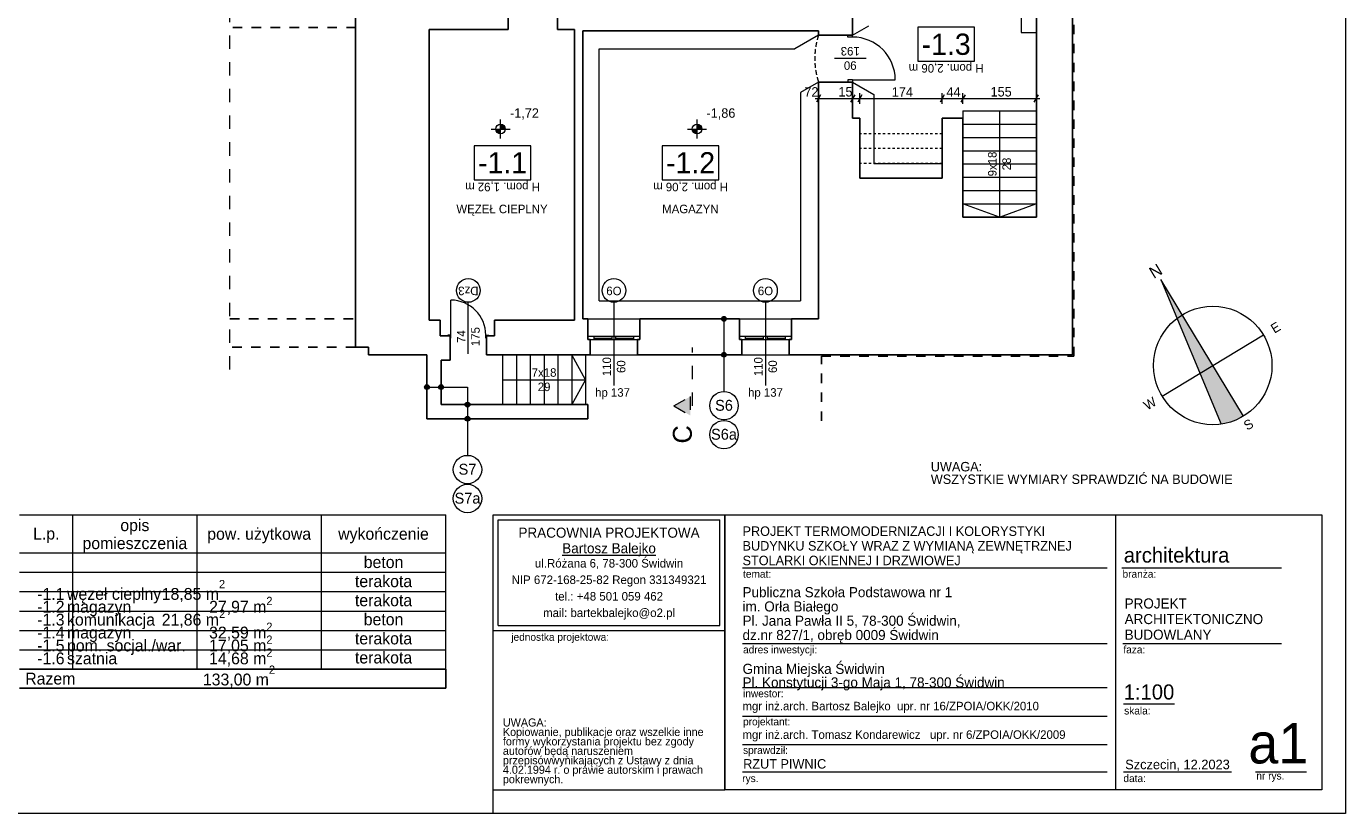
# Model space of a CAD drawing. Extents: x -145259 to -66341, y -2316 to 227384.
# Tile 14 of 141: x -95115 to -67259, y -2316 to 14310. Entities that reach past the tile are written whole.
import ezdxf

# ---------------------------------------------------------------- set-up
doc = ezdxf.new("R2010")
doc.units = 0
doc.header["$MEASUREMENT"] = 0
for name, pattern in [('Dashed', [564.444447, 282.222223, -282.222223]), ('Hidden Line', [100, 50, -50]), ('Krawędzie ukryte', [150, 100, -50]), ('Przerywana', [400, 200, -200])]:
    doc.linetypes.add(name, pattern=pattern)
for name, color, linetype in [('Arch opisy', 7, 'Continuous'), ('Arch wymiary', 7, 'Continuous'), ('INWENT RZĘDNE', 7, 'Continuous')]:
    doc.layers.add(name, color=color, linetype=linetype)
for name, color, linetype, lineweight in [('Arch opisy okien_Nr_Pióra__21', 7, 'Continuous', 13), ('Arch opisy_Nr_Pióra__1', 7, 'Continuous', 25), ('Arch opisy_Nr_Pióra__21', 7, 'Continuous', 13), ('Arch opisy_Nr_Pióra__5', 7, 'Continuous', 13), ('arch przekroje_Nr_Pióra__21', 7, 'Continuous', 13), ('arch przekroje_Nr_Pióra__5', 7, 'Continuous', 13), ('ARCH TABELA_Nr_Pióra__1', 7, 'Continuous', 25), ('ARCH TABELA_Nr_Pióra__21', 7, 'Continuous', 13), ('ARCH TABELA_Nr_Pióra__7', 7, 'Continuous', 13), ('Arch wymiary_Nr_Pióra__21', 7, 'Continuous', 13), ('INWENT OPISY_Nr_Pióra__21', 7, 'Continuous', 13), ('INWENT RZĘDNE_Nr_Pióra__21', 7, 'Continuous', 13), ('INWENT. DRZWI_Nr_Pióra__21', 7, 'Continuous', 13), ('INWENT. OKNA_Nr_Pióra__21', 7, 'Continuous', 13), ('INWENT.ŚCIANY_Nr_Pióra__1', 7, 'Continuous', 25), ('INWENT.ŚCIANY_Nr_Pióra__21', 7, 'Continuous', 13), ('Istniejące schody_Nr_Pióra__21', 7, 'Continuous', 13)]:
    doc.layers.add(name, color=color, linetype=linetype, lineweight=lineweight)
doc.layers.add('Arch opisy_Nr_Pióra__2', color=7, linetype='Continuous', lineweight=13, true_color=0x7f7f7f)
doc.styles.add('GENERATED_STYLE_10', font='txt')
doc.styles.add('GENERATED_STYLE_11', font='txt')
doc.styles.add('GENERATED_STYLE_12', font='txt')
doc.styles.add('GENERATED_STYLE_2', font='txt')
doc.styles.add('GENERATED_STYLE_4', font='txt')
doc.styles.add('GENERATED_STYLE_5', font='txt')
doc.styles.add('GENERATED_STYLE_6', font='txt')
doc.styles.add('GENERATED_STYLE_7', font='txt')
doc.styles.add('GENERATED_STYLE_8', font='txt')
doc.styles.add('GENERATED_STYLE_9', font='txt')
doc.dimstyles.new('GENERATED_STYLE__6', dxfattribs={"dimtxt": 200, "dimasz": 114, "dimexe": 0.18, "dimexo": 0, "dimgap": 0.09, "dimtad": 1, "dimtih": 1, "dimtoh": 1, "dimdec": 0, "dimlfac": 0.1, "dimzin": 0, "dimdsep": 46, "dimtxsty": 'GENERATED_STYLE_2', "dimblk": 'ARROWHEAD_2', "dimblk1": 'ARROWHEAD_2', "dimblk2": 'ARROWHEAD_2', "dimcen": 0.09, "dimclrd": 7, "dimclre": 7, "dimclrt": 7, "dimazin": 0, "dimtfac": 1, "dimtdec": 4, "dimtmove": 0, "dimatfit": 3, "dimfxl": 0, "dimtolj": 1, "dimtzin": 0, "dimarcsym": 0})

# ---------------------------------------------------------------- blocks, each defined once
blk = doc.blocks.new('Linia_37', base_point=(-86659, 6693))
at = {"layer": 'Arch opisy_Nr_Pióra__21', "linetype": 'Continuous'}
for points in [[(-86609, 6693), (-86613, 6712), (-86623, 6728), (-86640, 6739), (-86659, 6743), (-86678, 6739), (-86694, 6728), (-86705, 6712), (-86709, 6693), (-86705, 6673), (-86694, 6657), (-86678, 6646), (-86659, 6643), (-86640, 6646), (-86623, 6657), (-86613, 6673)], [(-86309, 6693), (-86313, 6712), (-86323, 6728), (-86340, 6739), (-86359, 6743), (-86378, 6739), (-86394, 6728), (-86405, 6712), (-86409, 6693), (-86405, 6673), (-86394, 6657), (-86378, 6646), (-86359, 6643), (-86340, 6646), (-86323, 6657), (-86313, 6673)]]:
    blk.add_hatch(color=256, dxfattribs=at).paths.add_polyline_path(points, flags=0)
blk.add_line((-86609, 6693), (-86409, 6693), dxfattribs=at)
for centre in [(-86659, 6693), (-86359, 6693)]:
    blk.add_circle(centre, 50, dxfattribs=at)
blk = doc.blocks.new('Linia_38', base_point=(-85801, 6693))
at = {"layer": 'Arch opisy_Nr_Pióra__21', "linetype": 'Continuous'}
blk.add_line((-85801, 6693), (-85801, 5251), dxfattribs=at)
blk.add_circle((-85801, 4951), 300, dxfattribs=at)
blk = doc.blocks.new('Linia_39', base_point=(-85801, 6324))
at = {"layer": 'Arch opisy_Nr_Pióra__21', "linetype": 'Continuous'}
for points in [[(-85751, 6324), (-85754, 6343), (-85765, 6359), (-85782, 6370), (-85801, 6374), (-85820, 6370), (-85836, 6359), (-85847, 6343), (-85851, 6324), (-85847, 6304), (-85836, 6288), (-85820, 6277), (-85801, 6274), (-85782, 6277), (-85765, 6288), (-85754, 6304)], [(-85751, 6024), (-85754, 6043), (-85765, 6059), (-85782, 6070), (-85801, 6074), (-85820, 6070), (-85836, 6059), (-85847, 6043), (-85851, 6024), (-85847, 6004), (-85836, 5988), (-85820, 5977), (-85801, 5974), (-85782, 5977), (-85765, 5988), (-85754, 6004)]]:
    blk.add_hatch(color=256, dxfattribs=at).paths.add_polyline_path(points, flags=0)
blk.add_line((-85801, 6274), (-85801, 6074), dxfattribs=at)
for centre in [(-85801, 6324), (-85801, 6024)]:
    blk.add_circle(centre, 50, dxfattribs=at)
blk = doc.blocks.new('Linia_40', base_point=(-85801, 4951))
at = {"layer": 'Arch opisy_Nr_Pióra__21', "linetype": 'Continuous'}
blk.add_line((-85801, 4651), (-85801, 4639), dxfattribs=at)
for centre in [(-85801, 4951), (-85801, 4339)]:
    blk.add_circle(centre, 300, dxfattribs=at)
blk = doc.blocks.new('Linia_43', base_point=(-80385, 8134))
at = {"layer": 'Arch opisy_Nr_Pióra__21', "linetype": 'Continuous'}
for points in [[(-80335, 8134), (-80339, 8153), (-80349, 8169), (-80366, 8180), (-80385, 8184), (-80404, 8180), (-80420, 8169), (-80431, 8153), (-80435, 8134), (-80431, 8114), (-80420, 8098), (-80404, 8087), (-80385, 8084), (-80366, 8087), (-80349, 8098), (-80339, 8114)], [(-80335, 7374), (-80339, 7393), (-80349, 7409), (-80366, 7420), (-80385, 7424), (-80404, 7420), (-80420, 7409), (-80431, 7393), (-80435, 7374), (-80431, 7354), (-80420, 7338), (-80404, 7327), (-80385, 7324), (-80366, 7327), (-80349, 7338), (-80339, 7354)]]:
    blk.add_hatch(color=256, dxfattribs=at).paths.add_polyline_path(points, flags=0)
blk.add_line((-80385, 8084), (-80385, 7424), dxfattribs=at)
for centre in [(-80385, 8134), (-80385, 7374)]:
    blk.add_circle(centre, 50, dxfattribs=at)
blk = doc.blocks.new('Linia_44', base_point=(-80385, 6301))
at = {"layer": 'Arch opisy_Nr_Pióra__21', "linetype": 'Continuous'}
blk.add_line((-80385, 6001), (-80385, 5989), dxfattribs=at)
for centre in [(-80385, 6301), (-80385, 5689)]:
    blk.add_circle(centre, 300, dxfattribs=at)
blk = doc.blocks.new('Linia_45', base_point=(-80385, 7374))
at = {"layer": 'Arch opisy_Nr_Pióra__21', "linetype": 'Continuous'}
blk.add_line((-80385, 7374), (-80385, 6601), dxfattribs=at)
blk.add_circle((-80385, 6301), 300, dxfattribs=at)
blk = doc.blocks.new('*D1339')
at = {"layer": 'Arch wymiary_Nr_Pióra__21', "linetype": 'Continuous'}
for p, q in [((-78345, 12861), (-78432, 12711)), ((-78389, 12674), (-78389, 12899)), ((-77625, 12861), (-77712, 12711)), ((-77669, 12674), (-77669, 12899)), ((-78462, 12786), (-78389, 12786)), ((-78389, 12786), (-77669, 12786))]:
    blk.add_line(p, q, dxfattribs=at)
at = {"layer": 'Arch wymiary_Nr_Pióra__21', "char_height": 200, "attachment_point": 7, "style": 'GENERATED_STYLE_2'}
for s, insert in [('{72}', (-78688, 12826)), ('{15}', (-77968, 12826)), ('{174}', (-76841, 12826)), ('{44}', (-75687, 12826)), ('{155}', (-74756, 12826))]:
    blk.add_mtext(s, dxfattribs=dict(at, insert=insert))
blk = doc.blocks.new('ARROWHEAD_2')
at = {"color": 0, "linetype": 'Continuous', "lineweight": 0}
for p, q in [((0, 0), (-1, 0)), ((-0.38, -0.66), (0.38, 0.66))]:
    blk.add_line(p, q, dxfattribs=at)
blk = doc.blocks.new('*D1340')
at = {"layer": 'Arch wymiary_Nr_Pióra__21', "linetype": 'Continuous'}
for p, q in [((-77625, 12861), (-77712, 12711)), ((-77669, 12674), (-77669, 12899)), ((-77475, 12861), (-77562, 12711)), ((-77519, 12674), (-77519, 12899)), ((-77669, 12786), (-77519, 12786))]:
    blk.add_line(p, q, dxfattribs=at)
at = {"layer": 'Arch wymiary_Nr_Pióra__21', "char_height": 200, "attachment_point": 7, "style": 'GENERATED_STYLE_2'}
for s, insert in [('{72}', (-78688, 12826)), ('{15}', (-77968, 12826)), ('{174}', (-76841, 12826)), ('{44}', (-75687, 12826)), ('{155}', (-74756, 12826))]:
    blk.add_mtext(s, dxfattribs=dict(at, insert=insert))
blk = doc.blocks.new('*D1341')
at = {"layer": 'Arch wymiary_Nr_Pióra__21', "linetype": 'Continuous'}
for p, q in [((-77475, 12861), (-77562, 12711)), ((-77519, 12674), (-77519, 12899)), ((-75735, 12861), (-75822, 12711)), ((-75779, 12674), (-75779, 12899)), ((-77519, 12786), (-75779, 12786))]:
    blk.add_line(p, q, dxfattribs=at)
at = {"layer": 'Arch wymiary_Nr_Pióra__21', "char_height": 200, "attachment_point": 7, "style": 'GENERATED_STYLE_2'}
for s, insert in [('{72}', (-78688, 12826)), ('{15}', (-77968, 12826)), ('{174}', (-76841, 12826)), ('{44}', (-75687, 12826)), ('{155}', (-74756, 12826))]:
    blk.add_mtext(s, dxfattribs=dict(at, insert=insert))
blk = doc.blocks.new('*D1342')
at = {"layer": 'Arch wymiary_Nr_Pióra__21', "linetype": 'Continuous'}
for p, q in [((-75735, 12861), (-75822, 12711)), ((-75779, 12674), (-75779, 12899)), ((-75295, 12861), (-75382, 12711)), ((-75339, 12674), (-75339, 12899)), ((-75779, 12786), (-75339, 12786))]:
    blk.add_line(p, q, dxfattribs=at)
at = {"layer": 'Arch wymiary_Nr_Pióra__21', "char_height": 200, "attachment_point": 7, "style": 'GENERATED_STYLE_2'}
for s, insert in [('{72}', (-78688, 12826)), ('{15}', (-77968, 12826)), ('{174}', (-76841, 12826)), ('{44}', (-75687, 12826)), ('{155}', (-74756, 12826))]:
    blk.add_mtext(s, dxfattribs=dict(at, insert=insert))
blk = doc.blocks.new('*D1343')
at = {"layer": 'Arch wymiary_Nr_Pióra__21', "linetype": 'Continuous'}
for p, q in [((-75295, 12861), (-75382, 12711)), ((-75339, 12674), (-75339, 12899)), ((-73832, 12711), (-73745, 12861)), ((-73789, 12674), (-73789, 12899)), ((-75339, 12786), (-73789, 12786)), ((-73789, 12786), (-73715, 12786))]:
    blk.add_line(p, q, dxfattribs=at)
at = {"layer": 'Arch wymiary_Nr_Pióra__21', "char_height": 200, "attachment_point": 7, "style": 'GENERATED_STYLE_2'}
for s, insert in [('{72}', (-78688, 12826)), ('{15}', (-77968, 12826)), ('{174}', (-76841, 12826)), ('{44}', (-75687, 12826)), ('{155}', (-74756, 12826))]:
    blk.add_mtext(s, dxfattribs=dict(at, insert=insert))
blk = doc.blocks.new('Koty wysokościowe_11', base_point=(-80954, 12143))
at = {"layer": 'INWENT RZĘDNE_Nr_Pióra__21', "linetype": 'Continuous'}
for points in [[(-80954, 12143), (-81054, 12143), (-81047, 12104), (-81025, 12072), (-80992, 12050), (-80954, 12043)], [(-80954, 12143), (-80854, 12143), (-80862, 12181), (-80883, 12213), (-80916, 12235), (-80954, 12243)]]:
    blk.add_hatch(color=256, dxfattribs=at).paths.add_polyline_path(points, flags=0)
for p, q in [((-80954, 11943), (-80954, 12343)), ((-81154, 12143), (-80754, 12143))]:
    blk.add_line(p, q, dxfattribs=at)
blk.add_circle((-80954, 12143), 100, dxfattribs=at)
at = {"layer": 'INWENT RZĘDNE_Nr_Pióra__21', "insert": (-80754, 12343), "char_height": 200, "attachment_point": 7, "style": 'GENERATED_STYLE_2'}
blk.add_mtext('{-1,86}', dxfattribs=at)
blk = doc.blocks.new('Koty wysokościowe_12', base_point=(-85103, 12143))
at = {"layer": 'INWENT RZĘDNE_Nr_Pióra__21', "linetype": 'Continuous'}
for points in [[(-85103, 12143), (-85203, 12143), (-85196, 12104), (-85174, 12072), (-85141, 12050), (-85103, 12043)], [(-85103, 12143), (-85003, 12143), (-85011, 12181), (-85032, 12213), (-85065, 12235), (-85103, 12243)]]:
    blk.add_hatch(color=256, dxfattribs=at).paths.add_polyline_path(points, flags=0)
for p, q in [((-85103, 11943), (-85103, 12343)), ((-85303, 12143), (-84903, 12143))]:
    blk.add_line(p, q, dxfattribs=at)
blk.add_circle((-85103, 12143), 100, dxfattribs=at)
at = {"layer": 'INWENT RZĘDNE_Nr_Pióra__21', "insert": (-84903, 12343), "char_height": 200, "attachment_point": 7, "style": 'GENERATED_STYLE_2'}
blk.add_mtext('{-1,72}', dxfattribs=at)

msp = doc.modelspace()

# ---------------------------------------------------------------- hatches: boundary and pattern name
at = {"layer": 'Arch opisy_Nr_Pióra__5', "linetype": 'Continuous'}
msp.add_hatch(color=256, dxfattribs=at).paths.add_polyline_path([(-71162.8, 8964.8), (-70819.9, 8143), (-70335.9, 6983), (-69888.1, 5910, 0.1010966), (-69416.8, 6078), (-70063.7, 7147.6), (-70710.6, 8217.2)], flags=0)
at = {"layer": 'arch przekroje_Nr_Pióra__5', "linetype": 'Continuous'}
msp.add_hatch(color=256, dxfattribs=at).paths.add_polyline_path([(-81096.9, 6093.2), (-81096.9, 6493.2), (-81446.9, 6293.2)], flags=0)

# ---------------------------------------------------------------- linework, layer by layer
at = {"layer": 'Arch opisy okien_Nr_Pióra__21', "linetype": 'Continuous'}
for centre in [(-85783.7, 8733.6), (-82708.7, 8733.6), (-79508.7, 8733.6)]:
    msp.add_circle(centre, 250, dxfattribs=at)
at = {"layer": 'Arch opisy_Nr_Pióra__1', "linetype": 'Continuous'}
for p, q in [((-95259.9, 731.7), (-86259.9, 731.7)), ((-86259.9, 731.7), (-86259.9, 330.2)), ((-95259.9, 330.2), (-86259.9, 330.2))]:
    msp.add_line(p, q, dxfattribs=at)
at = {"layer": 'Arch opisy_Nr_Pióra__21', "linetype": 'Continuous'}
for p, q in [((-75094.3, 14294.4), (-76294.3, 14294.4)), ((-76294.3, 14294.4), (-76294.3, 13574.4)), ((-75094.3, 13574.4), (-75094.3, 14294.4)), ((-76294.3, 13574.4), (-75094.3, 13574.4)), ((-85660.8, 11788.4), (-85660.8, 11068.4)), ((-84460.8, 11788.4), (-85660.8, 11788.4)), ((-84460.8, 11068.4), (-84460.8, 11788.4)), ((-80491, 11788.4), (-81691, 11788.4)), ((-81691, 11788.4), (-81691, 11068.4)), ((-80491, 11068.4), (-80491, 11788.4)), ((-85660.8, 11068.4), (-84460.8, 11068.4)), ((-81691, 11068.4), (-80491, 11068.4)), ((-86358.7, 6692.5), (-85800.7, 6692.5)), ((-95259.9, 3994.8), (-86259.9, 3994.8)), ((-94134.9, 731.7), (-94134.9, 3994.8)), ((-91509.9, 731.7), (-91509.9, 3994.8)), ((-88884.9, 731.7), (-88884.9, 3994.8)), ((-86259.9, 330.2), (-86259.9, 3994.8)), ((-95259.9, 3191.7), (-86259.9, 3191.7)), ((-95259.9, 2781.7), (-86259.9, 2781.7)), ((-95259.9, 2371.7), (-86259.9, 2371.7)), ((-95259.9, 1961.7), (-86259.9, 1961.7)), ((-95259.9, 1551.7), (-86259.9, 1551.7)), ((-95259.9, 1141.7), (-86259.9, 1141.7)), ((-95259.9, 731.7), (-86259.9, 731.7))]:
    msp.add_line(p, q, dxfattribs=at)
at = {"layer": 'Arch opisy_Nr_Pióra__5', "linetype": 'Continuous'}
for p, q in [((-69416.8, 6078), (-71162.8, 8964.8)), ((-71162.8, 8964.8), (-69888.1, 5910)), ((-71133.3, 6500.7), (-68994.1, 7794.5))]:
    msp.add_line(p, q, dxfattribs=at)
msp.add_circle((-70063.7, 7147.6), 1250, dxfattribs=at)
at = {"layer": 'arch przekroje_Nr_Pióra__5', "linetype": 'Dashed'}
for p, q in [((-81046.9, 6293.2), (-81046.9, 7528.8)), ((-81446.9, 6293.2), (-81096.9, 6493.2)), ((-81096.9, 6493.2), (-81096.9, 6093.2)), ((-81446.9, 6293.2), (-81096.9, 6093.2))]:
    msp.add_line(p, q, dxfattribs=at)
at = {"layer": 'ARCH TABELA_Nr_Pióra__21', "linetype": 'Continuous'}
for p, q in [((-67258.7, 27383.6), (-67258.7, -2316.4)), ((-85258.7, 3994.8), (-80365.1, 3994.8)), ((-85258.7, 1548), (-85258.7, 3994.8)), ((-85258.7, -1816.4), (-85258.7, 3994.8)), ((-85258.7, 3994.8), (-67758.7, 3994.8)), ((-80365.1, 3994.8), (-80365.1, -1816.4)), ((-80365.1, 1548), (-80365.1, 3994.8)), ((-72120.4, 3994.8), (-72120.4, -1816.4)), ((-67758.7, 3994.8), (-67758.7, -1816.4)), ((-85152.4, 1654.3), (-85152.4, 3888.4)), ((-85152.4, 3888.4), (-80471.5, 3888.4)), ((-80471.5, 1654.3), (-80471.5, 3888.4)), ((-80365.1, -1816.4), (-80365.1, 3594.8)), ((-79992.9, 2874.1), (-72293.1, 2874.1)), ((-71981.1, 2874.1), (-68613.8, 2874.1)), ((-85258.7, 1548), (-80365.1, 1548)), ((-85152.4, 1654.3), (-80471.5, 1654.3)), ((-79992.9, 1273.7), (-72293.1, 1273.7)), ((-71963.7, 1273.7), (-68613.8, 1273.7)), ((-79992.9, 345.6), (-72293.1, 345.6)), ((-71951.9, 1.4), (-70872.2, 1.4)), ((-79992.9, -256.7), (-72293.1, -256.7)), ((-79992.9, -859.1), (-72293.1, -859.1)), ((-79992.9, -1434), (-72293.1, -1434)), ((-71951.9, -1434), (-69670.1, -1434)), ((-69161.4, -1434), (-68081.8, -1434)), ((-85258.7, -1816.4), (-80365.1, -1816.4)), ((-85258.7, -2316.4), (-85258.7, -1816.4)), ((-85258.7, -2316.4), (-85258.7, -1816.4)), ((-85258.7, -2316.4), (-85258.7, -1816.4)), ((-67758.7, -1816.4), (-80365.1, -1816.4)), ((-67258.7, -2316.4), (-109058.7, -2316.4))]:
    msp.add_line(p, q, dxfattribs=at)
at = {"layer": 'INWENT OPISY_Nr_Pióra__21', "linetype": 'Dashed'}
msp.add_line((-90817.2, 7063.6), (-90817.2, 21983.6), dxfattribs=at)
at = {"layer": 'INWENT OPISY_Nr_Pióra__21', "linetype": 'Continuous'}
for p, q in [((-77383.7, 13633.6), (-78053.7, 13633.6)), ((-85783.7, 7393.6), (-85783.7, 8483.6)), ((-82708.7, 8483.6), (-82708.7, 6723.6)), ((-79508.7, 8483.6), (-79508.7, 6723.6))]:
    msp.add_line(p, q, dxfattribs=at)
at = {"layer": 'INWENT. DRZWI_Nr_Pióra__21', "linetype": 'Continuous'}
for p, q in [((-77768.7, 14083.6), (-77768.7, 14123.6)), ((-77668.7, 14083.6), (-77768.7, 14083.6)), ((-77668.7, 14083.6), (-77668.7, 14123.6)), ((-77668.7, 13183.6), (-77768.7, 13183.6)), ((-77768.7, 13183.6), (-77768.7, 13133.6)), ((-77668.7, 13183.6), (-76768.7, 13183.6)), ((-77668.7, 13183.6), (-77668.7, 13133.6)), ((-86153.7, 7788.6), (-86153.7, 8528.6)), ((-86153.7, 7788.6), (-86213.7, 7788.6)), ((-86213.7, 7773.6), (-86213.7, 7788.6)), ((-86153.7, 7728.6), (-86168.7, 7728.6)), ((-86153.7, 7728.6), (-86153.7, 7788.6)), ((-85413.7, 7728.6), (-85413.7, 7788.6)), ((-85413.7, 7788.6), (-85353.7, 7788.6)), ((-85413.7, 7728.6), (-85398.7, 7728.6)), ((-85353.7, 7773.6), (-85353.7, 7788.6))]:
    msp.add_line(p, q, dxfattribs=at)
for centre, radius in [((-77668.7, 13183.6), 900), ((-86153.7, 7788.6), 740)]:
    msp.add_arc(centre, radius, 0, 90, dxfattribs=at)
at = {"layer": 'INWENT. OKNA_Nr_Pióra__21', "linetype": 'Continuous'}
for p, q in [((-82158.7, 7763.6), (-83258.7, 7763.6)), ((-83258.7, 7693.6), (-82158.7, 7693.6)), ((-83128.7, 7693.6), (-83128.7, 7763.6)), ((-83128.7, 7728.6), (-82748.7, 7728.6)), ((-82748.7, 7693.6), (-82748.7, 7763.6)), ((-82668.7, 7693.6), (-82668.7, 7763.6)), ((-82668.7, 7728.6), (-82288.7, 7728.6)), ((-82288.7, 7693.6), (-82288.7, 7763.6)), ((-78958.7, 7763.6), (-80058.7, 7763.6)), ((-80058.7, 7693.6), (-78958.7, 7693.6)), ((-79928.7, 7693.6), (-79928.7, 7763.6)), ((-79928.7, 7728.6), (-79548.7, 7728.6)), ((-79548.7, 7693.6), (-79548.7, 7763.6)), ((-79468.7, 7693.6), (-79468.7, 7763.6)), ((-79468.7, 7728.6), (-79088.7, 7728.6)), ((-79088.7, 7693.6), (-79088.7, 7763.6))]:
    msp.add_line(p, q, dxfattribs=at)
at = {"layer": 'INWENT.ŚCIANY_Nr_Pióra__1', "linetype": 'Continuous'}
for p, q in [((-73028.7, 21673.6), (-73028.7, 7373.6)), ((-88168.7, 16633.6), (-88168.7, 7533.6)), ((-73788.7, 16603.6), (-73788.7, 10283.6)), ((-83898.7, 14783.6), (-83898.7, 14243.6)), ((-77668.7, 14123.6), (-77668.7, 14913.6)), ((-84938.7, 14643.6), (-84938.7, 14243.6)), ((-86608.7, 14243.6), (-86608.7, 8103.6)), ((-86608.7, 14243.6), (-84938.7, 14243.6)), ((-83898.7, 14243.6), (-83538.7, 14243.6)), ((-83538.7, 8103.6), (-83538.7, 14243.6)), ((-83368.7, 8133.6), (-83368.7, 14213.6)), ((-83368.7, 14213.6), (-78388.7, 14213.6)), ((-78388.7, 14213.6), (-78388.7, 14123.6)), ((-78388.7, 14123.6), (-77668.7, 14123.6)), ((-78388.7, 13133.6), (-77668.7, 13133.6)), ((-78388.7, 13133.6), (-78388.7, 8133.6)), ((-77668.7, 13133.6), (-77668.7, 12373.6)), ((-77668.7, 12373.6), (-77518.7, 12373.6)), ((-77518.7, 12373.6), (-77518.7, 11103.6)), ((-75778.7, 11103.6), (-75778.7, 12373.6)), ((-75778.7, 12373.6), (-75338.7, 12373.6)), ((-75338.7, 11103.6), (-75338.7, 12373.6)), ((-77518.7, 11103.6), (-75778.7, 11103.6)), ((-75338.7, 11103.6), (-75338.7, 10283.6)), ((-75338.7, 10283.6), (-73798.7, 10283.6)), ((-86608.7, 8103.6), (-86378.7, 8103.6)), ((-86378.7, 8103.6), (-86378.7, 7773.6)), ((-85228.7, 8103.6), (-85228.7, 7773.6)), ((-85228.7, 8103.6), (-83538.7, 8103.6)), ((-83368.7, 8133.6), (-83258.7, 8133.6)), ((-83258.7, 8133.6), (-83258.7, 7693.6)), ((-82158.7, 8133.6), (-82158.7, 7693.6)), ((-82158.7, 8133.6), (-80058.7, 8133.6)), ((-80058.7, 8133.6), (-80058.7, 7693.6)), ((-78958.7, 8133.6), (-78958.7, 7693.6)), ((-78958.7, 8133.6), (-78388.7, 8133.6)), ((-87888.7, 7533.6), (-88168.7, 7533.6)), ((-87888.7, 7533.6), (-87888.7, 7373.6)), ((-86378.7, 7773.6), (-86168.7, 7773.6)), ((-86168.7, 7773.6), (-86168.7, 7373.6)), ((-85228.7, 7773.6), (-85398.7, 7773.6)), ((-85398.7, 7773.6), (-85398.7, 7373.6)), ((-83258.7, 7693.6), (-83208.7, 7693.6)), ((-83208.7, 7693.6), (-83208.7, 7373.6)), ((-82158.7, 7693.6), (-82208.7, 7693.6)), ((-82208.7, 7693.6), (-82208.7, 7373.6)), ((-80058.7, 7693.6), (-80008.7, 7693.6)), ((-80008.7, 7693.6), (-80008.7, 7373.6)), ((-78958.7, 7693.6), (-79008.7, 7693.6)), ((-79008.7, 7693.6), (-79008.7, 7373.6)), ((-87888.7, 7373.6), (-86658.7, 7373.6)), ((-86658.7, 6023.6), (-86658.7, 7373.6)), ((-86168.7, 7263.6), (-86358.7, 7263.6)), ((-86358.7, 7263.6), (-86358.7, 6323.6)), ((-86168.7, 7373.6), (-86168.7, 7263.6)), ((-85398.7, 7373.6), (-83208.7, 7373.6)), ((-82208.7, 7373.6), (-80008.7, 7373.6)), ((-79008.7, 7373.6), (-78328.7, 7373.6)), ((-78328.7, 7373.6), (-73028.7, 7373.6)), ((-86358.7, 6323.6), (-83258.7, 6323.6)), ((-83258.7, 6323.6), (-83258.7, 6023.6)), ((-83258.7, 6023.6), (-86658.7, 6023.6))]:
    msp.add_line(p, q, dxfattribs=at)
at = {"layer": 'INWENT.ŚCIANY_Nr_Pióra__1', "linetype": 'Przerywana'}
for p, q in [((-72998.7, 7343.6), (-72998.7, 21703.6)), ((-88158.7, 14283.6), (-90817.2, 14283.6)), ((-90817.2, 8133.6), (-88158.7, 8133.6)), ((-88168.7, 7533.6), (-90817.2, 7533.6)), ((-78328.7, 5977.6), (-78328.7, 7343.6)), ((-78328.7, 7343.6), (-72998.7, 7343.6))]:
    msp.add_line(p, q, dxfattribs=at)
at = {"layer": 'INWENT.ŚCIANY_Nr_Pióra__21', "linetype": 'Continuous'}
for p, q in [((-83258.7, 8133.6), (-82158.7, 8133.6)), ((-80058.7, 8133.6), (-78958.7, 8133.6)), ((-83208.7, 7373.6), (-82208.7, 7373.6)), ((-80008.7, 7373.6), (-79008.7, 7373.6))]:
    msp.add_line(p, q, dxfattribs=at)
at = {"layer": 'INWENT.ŚCIANY_Nr_Pióra__21', "linetype": 'Krawędzie ukryte'}
msp.add_arc((-76897.3, 13628.6), 1571.4, 161.63892, 198.36108, dxfattribs=at)
at = {"layer": 'Istniejące schody_Nr_Pióra__21', "linetype": 'Continuous'}
for p, q in [((-74108.7, 16293.6), (-74108.7, 14183.6)), ((-77668.7, 14123.6), (-77328.7, 14319.9)), ((-78388.7, 14123.6), (-78891, 13833.6)), ((-74108.7, 14183.6), (-73798.7, 14183.6)), ((-83018.7, 13833.6), (-78891, 13833.6)), ((-83018.7, 8513.6), (-83018.7, 13833.6)), ((-78388.7, 13133.6), (-78768.7, 12914.2)), ((-77668.7, 13133.6), (-77218.7, 12873.8)), ((-78768.7, 12914.2), (-78768.7, 8513.6)), ((-77218.7, 12873.8), (-77218.7, 11413.6)), ((-75338.7, 12523.6), (-73788.7, 12523.6)), ((-75338.7, 12523.6), (-75338.7, 12373.6)), ((-74568.7, 12523.6), (-74568.7, 10283.6)), ((-75338.7, 12243.6), (-73788.7, 12243.6)), ((-75338.7, 11963.6), (-73788.7, 11963.6)), ((-75338.7, 11683.6), (-73788.7, 11683.6)), ((-77218.7, 11413.6), (-75778.7, 11413.6)), ((-75338.7, 11403.6), (-73788.7, 11403.6)), ((-75338.7, 11123.6), (-73788.7, 11123.6)), ((-75338.7, 10843.6), (-73788.7, 10843.6)), ((-75338.7, 10563.6), (-73788.7, 10563.6)), ((-74568.7, 10283.6), (-75338.7, 10563.6)), ((-74568.7, 10283.6), (-73798.7, 10563.6)), ((-75338.7, 10283.6), (-73788.7, 10283.6)), ((-83018.7, 8513.6), (-78768.7, 8513.6)), ((-85058.7, 7373.6), (-85058.7, 6323.6)), ((-84767.1, 7373.6), (-84767.1, 6323.6)), ((-84475.4, 7373.6), (-84475.4, 6323.6)), ((-84183.7, 7373.6), (-84183.7, 6323.6)), ((-83892.1, 7373.6), (-83892.1, 6323.6)), ((-83600.4, 7373.6), (-83600.4, 6323.6)), ((-83308.7, 6848.6), (-83600.4, 7373.6)), ((-83308.7, 7373.6), (-83308.7, 6323.6)), ((-85058.7, 6848.6), (-83308.7, 6848.6)), ((-83308.7, 6848.6), (-83600.4, 6323.6))]:
    msp.add_line(p, q, dxfattribs=at)
at = {"layer": 'Istniejące schody_Nr_Pióra__21', "linetype": 'Hidden Line'}
for p, q in [((-75778.7, 12043.6), (-77518.7, 12043.6)), ((-75778.7, 11729.6), (-77518.7, 11729.6)), ((-75778.7, 11413.6), (-77518.7, 11413.6))]:
    msp.add_line(p, q, dxfattribs=at)

# ---------------------------------------------------------------- block references
at = {"layer": 'Arch opisy', "linetype": 'Continuous'}
for name, p in [('Linia_43', (-80384.9, 8133.6)), ('Linia_45', (-80384.9, 7373.6)), ('Linia_37', (-86658.7, 6692.5)), ('Linia_38', (-85800.7, 6692.5)), ('Linia_44', (-80384.9, 6300.7)), ('Linia_39', (-85800.7, 6323.6)), ('Linia_40', (-85800.7, 4950.7))]:
    msp.add_blockref(name, p, dxfattribs=at)
at = {"layer": 'INWENT RZĘDNE'}
for name, p in [('Koty wysokościowe_12', (-85103.2, 12142.5)), ('Koty wysokościowe_11', (-80954.2, 12142.5))]:
    msp.add_blockref(name, p, dxfattribs=at)

# ---------------------------------------------------------------- texts
at = {"layer": 'Arch opisy okien_Nr_Pióra__21', "linetype": 'Continuous', "char_height": 180, "attachment_point": 2, "rotation": 180, "style": 'GENERATED_STYLE_8'}
for s, insert in [('{Dz3}', (-85783.7, 8633.3)), ('{O9}', (-82708.7, 8633.3)), ('{O9}', (-79508.7, 8633.3))]:
    msp.add_mtext(s, dxfattribs=dict(at, insert=insert))
at = {"layer": 'Arch opisy_Nr_Pióra__1', "linetype": 'Continuous'}
for s, insert, char_height, attachment_point, style in [('{-1.3}', (-75694.3, 13701.8), 450, 8, 'GENERATED_STYLE_5'), ('{-1.1}', (-85060.8, 11203.4), 450, 8, 'GENERATED_STYLE_5'), ('{-1.2}', (-81091, 11203.4), 450, 8, 'GENERATED_STYLE_5'), ('{WĘZEŁ CIEPLNY}', (-85072, 10543.7), 180, 2, 'GENERATED_STYLE_8'), ('{MAGAZYN}', (-81094.4, 10543.7), 180, 2, 'GENERATED_STYLE_8'), ('{S6}', (-80384.9, 6422.1), 230, 2, 'GENERATED_STYLE_6'), ('{S6a}', (-80384.9, 5810.5), 230, 2, 'GENERATED_STYLE_6'), ('{S7}', (-85800.7, 5072.1), 230, 2, 'GENERATED_STYLE_6'), ('{S7a}', (-85800.7, 4460.5), 230, 2, 'GENERATED_STYLE_6'), ('{L.p.}', (-94694.9, 3397), 250.01, 8, 'GENERATED_STYLE_6'), ('{pow. użytkowa}', (-90199.9, 3392.4), 250.009, 8, 'GENERATED_STYLE_6'), ('{wykończenie}', (-87574.9, 3392.4), 250.009, 8, 'GENERATED_STYLE_6'), ('{beton}', (-87573.6, 2866.8), 250.01, 8, 'GENERATED_STYLE_4'), ('{terakota}', (-87573.6, 2463.7), 250.01, 8, 'GENERATED_STYLE_4'), ('{terakota}', (-87573.6, 2060.7), 250.01, 8, 'GENERATED_STYLE_4'), ('{beton}', (-87573.6, 1657.6), 250.01, 8, 'GENERATED_STYLE_4'), ('{terakota}', (-87573.6, 1254.5), 250.01, 8, 'GENERATED_STYLE_4'), ('{terakota}', (-87573.6, 851.5), 250.01, 8, 'GENERATED_STYLE_4'), ('{Razem}', (-95139.9, 406.8), 250.01, 7, 'GENERATED_STYLE_6'), ('{ 133,00 m\\A1{\\H0.7x;\\S2^  ;}}', (-91481.1, 344.5), 250.009, 7, 'GENERATED_STYLE_6')]:
    msp.add_mtext(s, dxfattribs=dict(at, insert=insert, char_height=char_height, attachment_point=attachment_point, style=style))
at = {"layer": 'Arch opisy_Nr_Pióra__1', "linetype": 'Continuous', "char_height": 250.009}
for s, insert, width, attachment_point, line_spacing_factor, style in [('{opis\\Ppomieszczenia}', (-92824.9, 3194.2), 2402.028, 8, 0.912199, 'GENERATED_STYLE_6'), ('{    -1.1^Iwęzeł cieplny^I18,85 m\\A1{\\H0.7x;\\S2^  ;}^I\\P    -1.2^Imagazyn^I^I27,97 m\\A1{\\H0.7x;\\S2^  ;}^I\\P    -1.3^Ikomunikacja^I21,86 m\\A1{\\H0.7x;\\S2^  ;}^I\\P    -1.4^Imagazyn^I^I32,59 m\\A1{\\H0.7x;\\S2^  ;}^I\\P    -1.5^Ipom. socjal./war.^I17,05 m\\A1{\\H0.7x;\\S2^  ;}^I\\P    -1.6^Iszatnia^I^I14,68 m\\A1{\\H0.7x;\\S2^  ;}^I^I}', (-95257.4, 752), 6402.5, 7, 0.446313, 'GENERATED_STYLE_4')]:
    msp.add_mtext(s, dxfattribs=dict(at, insert=insert, width=width, attachment_point=attachment_point, line_spacing_factor=line_spacing_factor, style=style))
at = {"layer": 'Arch opisy_Nr_Pióra__2', "linetype": 'Continuous', "attachment_point": 8, "rotation": 31.16746, "style": 'GENERATED_STYLE_2'}
for s, insert, char_height in [('{N}', (-71204.7, 9034), 250), ('{E}', (-68685.7, 7864.2), 200), ('{W}', (-71338.2, 6259.9), 200), ('{S}', (-69256.7, 5813.4), 200)]:
    msp.add_mtext(s, dxfattribs=dict(at, insert=insert, char_height=char_height))
at = {"layer": 'Arch opisy_Nr_Pióra__5', "linetype": 'Continuous', "insert": (-76017.8, 5111.2), "char_height": 200, "width": 8259.092, "attachment_point": 1, "line_spacing_factor": 0.796128, "style": 'GENERATED_STYLE_12'}
msp.add_mtext('{UWAGA:\\PWSZYSTKIE WYMIARY SPRAWDZIĆ NA BUDOWIE}', dxfattribs=at)
at = {"layer": 'arch przekroje_Nr_Pióra__21', "linetype": 'Continuous', "insert": (-81464.1, 5693.2), "char_height": 400, "attachment_point": 2, "rotation": 90, "style": 'GENERATED_STYLE_8'}
msp.add_mtext('{C}', dxfattribs=at)
at = {"layer": 'ARCH TABELA_Nr_Pióra__1', "linetype": 'Continuous', "style": 'GENERATED_STYLE_9'}
for s, insert, char_height, attachment_point, line_spacing_factor in [('{PROJEKT \\PARCHITEKTONICZNO\\PBUDOWLANY}', (-71925, 2228.4), 212.84, 1, 0.9285), ('{Gmina Miejska Świdwin\\PPl. Konstytucji 3-go Maja 1, 78-300 Świdwin}', (-79992.9, 284.4), 212.766, 7, 0.807442)]:
    msp.add_mtext(s, dxfattribs=dict(at, insert=insert, char_height=char_height, attachment_point=attachment_point, line_spacing_factor=line_spacing_factor))
at = {"layer": 'ARCH TABELA_Nr_Pióra__7', "linetype": 'Continuous'}
for s, insert, char_height, attachment_point, line_spacing_factor, style in [('{PRACOWNIA PROJEKTOWA\\P\\LBartosz Balejko}', (-82811.9, 3723.5), 212.766, 2, 0.926719, 'GENERATED_STYLE_10'), ('{PROJEKT TERMOMODERNIZACJI I KOLORYSTYKI\\PBUDYNKU SZKOŁY WRAZ Z WYMIANĄ ZEWNĘTRZNEJ \\PSTOLARKI OKIENNEJ I DRZWIOWEJ }', (-79992.9, 2927), 200, 7, 0.928963, 'GENERATED_STYLE_11'), ('{Publiczna Szkoła Podstawowa nr 1\\Pim. Orła Białego\\PPl. Jana Pawła II 5, 78-300 Świdwin, \\Pdz.nr 827/1, obręb 0009 Świdwin}', (-79992.9, 1285.3), 212.766, 7, 0.850494, 'GENERATED_STYLE_9')]:
    msp.add_mtext(s, dxfattribs=dict(at, insert=insert, char_height=char_height, attachment_point=attachment_point, line_spacing_factor=line_spacing_factor, style=style))
at = {"layer": 'ARCH TABELA_Nr_Pióra__7', "linetype": 'Continuous', "style": 'GENERATED_STYLE_9'}
for s, insert, char_height, width, attachment_point, line_spacing_factor in [('{ul.Różana 6, 78-300 Świdwin\\PNIP 672-168-25-82 Regon 331349321\\Ptel.: +48 501 059 462\\Pmail: bartekbalejko@o2.pl}', (-82811.9, 3061.5), 180.852, 7974.447, 2, 1.156383), ('{UWAGA:\\PKopiowanie, publikacje oraz wszelkie inne formy wykorzystania projektu bez zgody autorów będą naruszeniem przepisówwynikających z Ustawy z dnia 4.02.1994 r. o prawie autorskim i prawach pokrewnych.}', (-85053.6, -306.7), 170.2128, 4483.408, 1, 0.703415)]:
    msp.add_mtext(s, dxfattribs=dict(at, insert=insert, char_height=char_height, width=width, attachment_point=attachment_point, line_spacing_factor=line_spacing_factor))
at = {"layer": 'ARCH TABELA_Nr_Pióra__7', "linetype": 'Continuous'}
for s, insert, char_height, attachment_point, style in [('{architektura}', (-71942.5, 3303.8), 319.16, 1, 'GENERATED_STYLE_9'), ('{temat:}', (-79982.2, 2825.4), 159.58, 1, 'GENERATED_STYLE_9'), ('{branża:}', (-71969.3, 2825.4), 159.58, 1, 'GENERATED_STYLE_9'), ('{jednostka projektowa:}', (-84875.8, 1493.3), 159.58, 1, 'GENERATED_STYLE_9'), ('{adres inwestycji:}', (-79982.2, 1228.6), 159.58, 1, 'GENERATED_STYLE_9'), ('{faza:}', (-71951.9, 1228.6), 159.58, 1, 'GENERATED_STYLE_9'), ('{inwestor:}', (-79982.2, 300.6), 159.58, 1, 'GENERATED_STYLE_9'), ('{1:100}', (-71944.6, 412.6), 319.16, 1, 'GENERATED_STYLE_9'), ('{mgr inż.arch. Bartosz Balejko  upr. nr 16/ZPOIA/OKK/2010}', (-79995.1, 45.2), 180, 1, 'GENERATED_STYLE_9'), ('{skala:}', (-71934.2, -62.9), 159.58, 1, 'GENERATED_STYLE_9'), ('{mgr inż.arch. Tomasz Kondarewicz   upr. nr 6/ZPOIA/OKK/2009}', (-79995.1, -557.2), 180, 1, 'GENERATED_STYLE_9'), ('{projektant:}', (-79982.2, -293.2), 159.58, 1, 'GENERATED_STYLE_9'), ('{a1}', (-68046, -405.3), 851.16, 3, 'GENERATED_STYLE_9'), ('{sprawdził:}', (-79982.2, -895.6), 159.58, 1, 'GENERATED_STYLE_9'), ('{RZUT PIWNIC}', (-79979.1, -1165.4), 200, 1, 'GENERATED_STYLE_11'), ('{Szczecin, 12.2023}', (-71913.2, -1176.6), 202.128, 1, 'GENERATED_STYLE_9'), ('{rys.}', (-80000.1, -1491.1), 159.58, 1, 'GENERATED_STYLE_9'), ('{data:}', (-71950.5, -1491.1), 159.58, 1, 'GENERATED_STYLE_9'), ('{nr rys.}', (-69143.7, -1437.7), 159.58, 1, 'GENERATED_STYLE_9')]:
    msp.add_mtext(s, dxfattribs=dict(at, insert=insert, char_height=char_height, attachment_point=attachment_point, style=style))
at = {"layer": 'INWENT OPISY_Nr_Pióra__21', "linetype": 'Continuous', "char_height": 180, "width": 1346.334, "attachment_point": 2, "style": 'GENERATED_STYLE_7'}
for s, insert, rotation, line_spacing_factor in [('{90\\P193}', (-77718.7, 13392.8), 180, 1.007146), ('{9x18\\P28}', (-74809.9, 11403.6), 90, 1.008888), ('{74\\P175}', (-86023.9, 7758.6), 90, 1.004977), ('{110\\P60}', (-82949.9, 7123.6), 90, 1.008888), ('{110\\P60}', (-79749.9, 7123.6), 90, 1.008888)]:
    msp.add_mtext(s, dxfattribs=dict(at, insert=insert, rotation=rotation, line_spacing_factor=line_spacing_factor))
at = {"layer": 'INWENT OPISY_Nr_Pióra__21', "linetype": 'Continuous', "char_height": 180, "attachment_point": 2, "rotation": 180, "style": 'GENERATED_STYLE_7'}
for s, insert in [('{H pom. 2,06 m}', (-75694.3, 13333.6)), ('{H pom. 1,92 m}', (-85060.8, 10827.2)), ('{H pom. 2,06 m}', (-81091, 10827.5))]:
    msp.add_mtext(s, dxfattribs=dict(at, insert=insert))
at = {"layer": 'INWENT OPISY_Nr_Pióra__21', "linetype": 'Continuous', "insert": (-84183.7, 7089.8), "char_height": 180, "width": 1346.334, "attachment_point": 2, "line_spacing_factor": 1.008452, "style": 'GENERATED_STYLE_7'}
msp.add_mtext('{7x18\\P29}', dxfattribs=at)
at = {"layer": 'INWENT OPISY_Nr_Pióra__21', "linetype": 'Continuous', "char_height": 180, "attachment_point": 2, "style": 'GENERATED_STYLE_7'}
for insert in [(-82738.7, 6668.3), (-79508.7, 6668.3)]:
    msp.add_mtext('{hp 137}', dxfattribs=dict(at, insert=insert))

# ---------------------------------------------------------------- dimensions: what is measured, and where the dimension line sits
at = {"layer": 'Arch wymiary', "linetype": 'Continuous'}
for p1, p2, picture, middle in [((-78388.7, 12572.9), (-77668.7, 12753.6), '*D1339', (-78536.3, 12926.4)), ((-77668.7, 12753.6), (-77518.7, 12240.2), '*D1340', (-77816.3, 12926.4)), ((-77518.7, 12240.2), (-75778.7, 12373.6), '*D1341', (-76613.1, 12926.4)), ((-75778.7, 12373.6), (-75338.7, 12523.6), '*D1342', (-75535, 12926.4)), ((-75338.7, 12523.6), (-73788.7, 12523.6), '*D1343', (-74528.1, 12926.4))]:
    dim = msp.add_linear_dim(base=(-78388.7, 12786.4), p1=p1, p2=p2, dimstyle='GENERATED_STYLE__6', dxfattribs=at)
    dim.commit()
    dim.dimension.update_dxf_attribs({"geometry": picture, "text_midpoint": middle})

doc.saveas('drawing.dxf')
